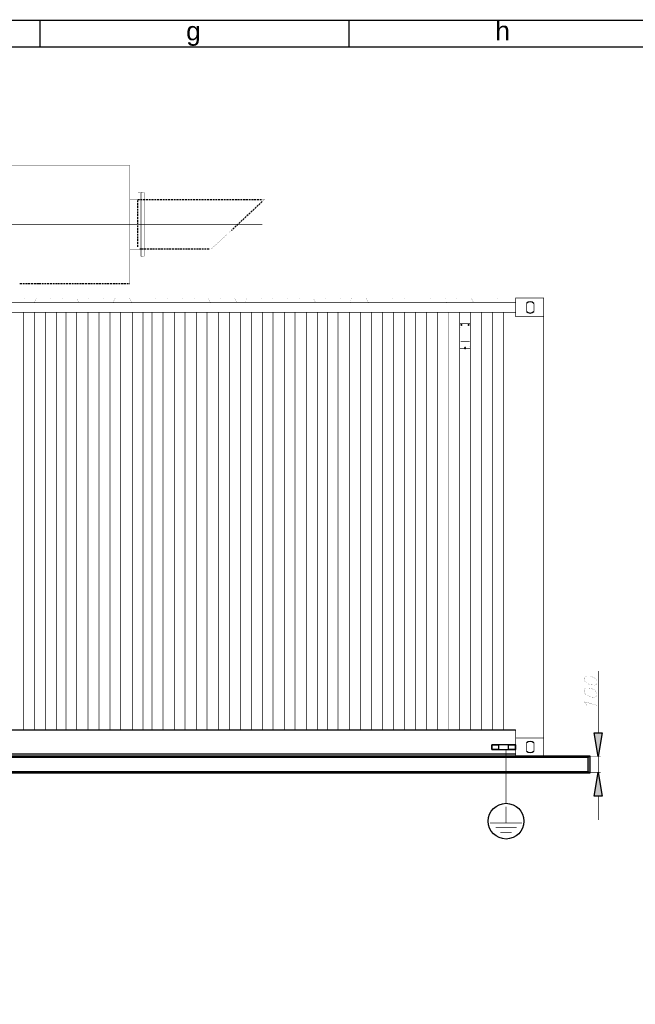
# Model space of a CAD drawing. Header units: millimetres. Extents: x 0 to 1151, y 0 to 297.
# Tile 92 of 93: x 879 to 963, y 162 to 297. Entities that reach past the tile are written whole.
import ezdxf

# ---------------------------------------------------------------- set-up
doc = ezdxf.new("R2010")
doc.units = ezdxf.units.MM
doc.header["$MEASUREMENT"] = 0
for name, pattern in [('atContinuous2', [0]), ('Center2.26', [2.767, 1, -0.442, 0.883, -0.442]), ('Dash2.00', [1.5, 1, -0.5])]:
    doc.linetypes.add(name, pattern=pattern)
doc.layers.get('0').update_dxf_attribs({"linetype": 'CONTINUOUS'})
doc.layers.add('zas_Inferred_dashed_lines', color=7, linetype='CONTINUOUS')
doc.styles.add('Arial$001H0', font='arial.ttf')

msp = doc.modelspace()

# ---------------------------------------------------------------- hatches: boundary and pattern name
for points in [[(957.55, 199.23), (958.64, 199.23), (958.1, 195.97)], [(956.92, 196.05), (956.71, 195.84), (680.59, 195.84), (680.38, 196.05)], [(956.92, 193.67), (956.71, 193.92), (956.71, 195.84), (956.92, 196.05)], [(680.38, 193.67), (680.59, 193.92), (956.71, 193.92), (956.92, 193.67)], [(958.64, 190.52), (957.55, 190.52), (958.1, 193.79)]]:
    msp.add_hatch(color=0).paths.add_polyline_path(points)

# ---------------------------------------------------------------- linework, layer by layer
at = {"color": 7, "linetype": 'Continuous', "lineweight": 25, "true_color": 0x000007}
for p, q in [((1151.14, 297.01), (841.12, 297.01)), ((881.42, 297.01), (881.42, 293.37)), ((923.84, 297.01), (923.84, 293.37))]:
    msp.add_line(p, q, dxfattribs=at)
at = {"color": 7, "linetype": 'Continuous', "lineweight": 18, "true_color": 0x000007}
msp.add_line((1147.54, 293.37), (844.72, 293.37), dxfattribs=at)
at = {"color": 0, "linetype": 'atContinuous2'}
for p, q in [((946.75, 197.56), (943.48, 197.56)), ((943.48, 196.93), (943.48, 197.56)), ((943.48, 197.56), (943.48, 196.93)), ((943.48, 197.56), (944.45, 197.56)), ((945.74, 197.56), (944.45, 197.56)), ((944.45, 196.93), (944.45, 197.56)), ((944.45, 196.93), (944.45, 197.56)), ((945.74, 197.56), (945.74, 196.93)), ((945.74, 197.56), (945.74, 196.93)), ((945.74, 197.56), (946.75, 197.56)), ((946.75, 197.56), (946.75, 196.93)), ((946.75, 196.93), (946.75, 197.56)), ((943.48, 196.93), (946.75, 196.93)), ((944.45, 196.93), (943.48, 196.93)), ((944.45, 196.93), (945.74, 196.93)), ((946.75, 196.93), (945.74, 196.93))]:
    msp.add_line(p, q, dxfattribs=at)
at = {"color": 7, "linetype": 'Continuous', "lineweight": -2, "true_color": 0x000007}
msp.add_lwpolyline([(634.71, 3.64), (1147.54, 3.64), (1147.54, 293.37), (634.71, 293.37)], close=True, dxfattribs=at)
at = {"color": 0}
for points in [[(831.32, 277.15, 0.0591, 0.0591, 0), (893.79, 277.15, 0.0591, 0.0591, 0)], [(893.79, 277.15, 0.0591, 0.0591, 0), (893.79, 260.91, 0.0591, 0.0591, 0)], [(894.87, 264.63, 0.00419, 0.00419, 0), (894.87, 273.42, 0.00419, 0.00419, 0), (894.87, 273.47, 0.00419, 0.00419, 0)], [(894.92, 273.47, 0.0335, 0.0335, 0), (895.25, 273.47, 0.0335, 0.0335, 0)], [(895.25, 273.47, 0.00592, 0.00592, 0), (895.29, 273.42, 0.00592, 0.00592, 0)], [(895.25, 273.47, 0.00592, 0.00592, 0), (895.29, 273.42, 0.00592, 0.00592, 0), (895.34, 273.47, 0.00592, 0.00592, 0)], [(895.29, 273.42, 0.0591, 0.0591, 0), (895.29, 264.63, 0.0591, 0.0591, 0)], [(895.34, 264.63, 0.0591, 0.0591, 0), (895.34, 273.42, 0.0591, 0.0591, 0)], [(895.34, 273.47, 0.0377, 0.0377, 0), (895.71, 273.47, 0.0377, 0.0377, 0)], [(895.75, 273.42, 0.0591, 0.0591, 0), (895.75, 264.63, 0.0591, 0.0591, 0)], [(893.79, 272.96, 0.0591, 0.0591, 0), (893.79, 265.13, 0.0591, 0.0591, 0)], [(893.79, 272.46, 0.0591, 0.0591, 0), (895.29, 272.46, 0.0591, 0.0591, 0), (895.29, 265.64, 0.0591, 0.0591, 0)], [(912, 272.46, 0.0293, 0.0293, 0), (912.29, 272.46, 0.0293, 0.0293, 0), (912.04, 272.25, 0.0293, 0.0293, 0)], [(911.96, 269.03, 0.0887, 0.0887, 0), (826.75, 269.03, 0.0887, 0.0887, 0)], [(894.29, 269.03, 0.0544, 0.0544, 0), (894.92, 269.03, 0.0544, 0.0544, 0), (895.46, 269.03, 0.0544, 0.0544, 0)], [(907.35, 267.86, 0.0237, 0.0237, 0), (907.18, 267.69, 0.0237, 0.0237, 0)], [(907.6, 268.11, 0.0237, 0.0237, 0), (907.44, 267.94, 0.0237, 0.0237, 0)], [(905.72, 266.35, 0.0237, 0.0237, 0), (905.55, 266.18, 0.0237, 0.0237, 0)], [(905.97, 266.6, 0.0237, 0.0237, 0), (905.8, 266.43, 0.0237, 0.0237, 0)], [(906.26, 266.85, 0.0237, 0.0237, 0), (906.1, 266.68, 0.0237, 0.0237, 0)], [(906.51, 267.1, 0.0237, 0.0237, 0), (906.35, 266.94, 0.0237, 0.0237, 0)], [(906.81, 267.35, 0.0237, 0.0237, 0), (906.64, 267.19, 0.0237, 0.0237, 0)], [(907.06, 267.61, 0.0237, 0.0237, 0), (906.89, 267.44, 0.0237, 0.0237, 0)], [(893.79, 265.64, 0.0591, 0.0591, 0), (895.29, 265.64, 0.0591, 0.0591, 0)], [(895.04, 265.64, 0.0167, 0.0167, 0), (894.87, 265.64, 0.0167, 0.0167, 0), (894.87, 265.85, 0.0167, 0.0167, 0)], [(905.17, 265.85, 0.0167, 0.0167, 0), (904.96, 265.64, 0.0167, 0.0167, 0), (904.8, 265.64, 0.0167, 0.0167, 0)], [(905.43, 266.1, 0.0237, 0.0237, 0), (905.26, 265.93, 0.0237, 0.0237, 0)], [(895.29, 264.63, 0.00419, 0.00419, 0), (895.25, 264.63, 0.00419, 0.00419, 0), (894.92, 264.63, 0.00419, 0.00419, 0)], [(895.34, 264.63, 0.00419, 0.00419, 0), (895.29, 264.63, 0.00419, 0.00419, 0)], [(895.34, 264.63, 0.0377, 0.0377, 0), (895.71, 264.63, 0.0377, 0.0377, 0)], [(689.93, 258.27, 0.0887, 0.0887, 0), (946.75, 258.27, 0.0887, 0.0887, 0)], [(946.75, 258.27, 0.0887, 0.0887, 0), (689.93, 258.27, 0.0887, 0.0887, 0)], [(876.49, 258.27, 0.00419, 0.00419, 0), (877, 258.27, 0.00419, 0.00419, 0), (877.04, 258.31, 0.00419, 0.00419, 0), (877.08, 258.31, 0.00419, 0.00419, 0), (877.29, 258.81, 0.00419, 0.00419, 0), (877.33, 258.81, 0.00419, 0.00419, 0), (877.37, 258.85, 0.00419, 0.00419, 0), (879.26, 258.85, 0.00419, 0.00419, 0), (879.3, 258.81, 0.00419, 0.00419, 0), (879.34, 258.81, 0.00419, 0.00419, 0), (879.59, 258.31, 0.00419, 0.00419, 0), (879.68, 258.27, 0.00419, 0.00419, 0), (880.14, 258.27, 0.00419, 0.00419, 0)], [(880.14, 258.27, 0.00419, 0.00419, 0), (880.6, 258.27, 0.00419, 0.00419, 0), (880.64, 258.31, 0.00419, 0.00419, 0), (880.68, 258.31, 0.00419, 0.00419, 0), (880.93, 258.81, 0.00419, 0.00419, 0), (880.97, 258.85, 0.00419, 0.00419, 0), (882.86, 258.85, 0.00419, 0.00419, 0), (882.9, 258.81, 0.00419, 0.00419, 0), (882.94, 258.81, 0.00419, 0.00419, 0), (883.19, 258.31, 0.00419, 0.00419, 0), (883.24, 258.31, 0.00419, 0.00419, 0), (883.28, 258.27, 0.00419, 0.00419, 0), (883.74, 258.27, 0.00419, 0.00419, 0)], [(883.74, 258.27, 0.00419, 0.00419, 0), (884.2, 258.27, 0.00419, 0.00419, 0), (884.24, 258.31, 0.00419, 0.00419, 0), (884.28, 258.31, 0.00419, 0.00419, 0), (884.53, 258.81, 0.00419, 0.00419, 0), (884.57, 258.81, 0.00419, 0.00419, 0), (884.62, 258.85, 0.00419, 0.00419, 0), (886.46, 258.85, 0.00419, 0.00419, 0), (886.54, 258.81, 0.00419, 0.00419, 0), (886.79, 258.31, 0.00419, 0.00419, 0), (886.84, 258.31, 0.00419, 0.00419, 0), (886.88, 258.27, 0.00419, 0.00419, 0), (887.34, 258.27, 0.00419, 0.00419, 0)], [(887.34, 258.27, 0.00419, 0.00419, 0), (887.8, 258.27, 0.00419, 0.00419, 0), (887.84, 258.31, 0.00419, 0.00419, 0), (887.88, 258.31, 0.00419, 0.00419, 0), (888.13, 258.81, 0.00419, 0.00419, 0), (888.18, 258.81, 0.00419, 0.00419, 0), (888.22, 258.85, 0.00419, 0.00419, 0), (890.1, 258.85, 0.00419, 0.00419, 0), (890.14, 258.81, 0.00419, 0.00419, 0), (890.19, 258.81, 0.00419, 0.00419, 0), (890.39, 258.31, 0.00419, 0.00419, 0), (890.44, 258.31, 0.00419, 0.00419, 0), (890.48, 258.27, 0.00419, 0.00419, 0), (890.94, 258.27, 0.00419, 0.00419, 0)], [(890.94, 258.27, 0.00419, 0.00419, 0), (891.44, 258.27, 0.00419, 0.00419, 0), (891.48, 258.31, 0.00419, 0.00419, 0), (891.73, 258.81, 0.00419, 0.00419, 0), (891.78, 258.81, 0.00419, 0.00419, 0), (891.82, 258.85, 0.00419, 0.00419, 0), (893.7, 258.85, 0.00419, 0.00419, 0), (893.74, 258.81, 0.00419, 0.00419, 0), (893.79, 258.81, 0.00419, 0.00419, 0), (894.04, 258.31, 0.00419, 0.00419, 0), (894.08, 258.27, 0.00419, 0.00419, 0), (894.58, 258.27, 0.00419, 0.00419, 0)], [(894.58, 258.27, 0.00419, 0.00419, 0), (895.04, 258.27, 0.00419, 0.00419, 0), (895.08, 258.31, 0.00419, 0.00419, 0), (895.13, 258.31, 0.00419, 0.00419, 0), (895.38, 258.81, 0.00419, 0.00419, 0), (895.42, 258.85, 0.00419, 0.00419, 0), (897.3, 258.85, 0.00419, 0.00419, 0), (897.34, 258.81, 0.00419, 0.00419, 0), (897.39, 258.81, 0.00419, 0.00419, 0), (897.64, 258.31, 0.00419, 0.00419, 0), (897.68, 258.31, 0.00419, 0.00419, 0), (897.72, 258.27, 0.00419, 0.00419, 0), (898.18, 258.27, 0.00419, 0.00419, 0)], [(898.18, 258.27, 0.00419, 0.00419, 0), (898.64, 258.27, 0.00419, 0.00419, 0), (898.68, 258.31, 0.00419, 0.00419, 0), (898.73, 258.31, 0.00419, 0.00419, 0), (898.98, 258.81, 0.00419, 0.00419, 0), (899.02, 258.81, 0.00419, 0.00419, 0), (899.06, 258.85, 0.00419, 0.00419, 0), (900.9, 258.85, 0.00419, 0.00419, 0), (900.95, 258.81, 0.00419, 0.00419, 0), (900.99, 258.81, 0.00419, 0.00419, 0), (901.24, 258.31, 0.00419, 0.00419, 0), (901.28, 258.31, 0.00419, 0.00419, 0), (901.32, 258.27, 0.00419, 0.00419, 0), (901.78, 258.27, 0.00419, 0.00419, 0)], [(901.78, 258.27, 0.00419, 0.00419, 0), (902.24, 258.27, 0.00419, 0.00419, 0), (902.29, 258.31, 0.00419, 0.00419, 0), (902.33, 258.31, 0.00419, 0.00419, 0), (902.58, 258.81, 0.00419, 0.00419, 0), (902.62, 258.81, 0.00419, 0.00419, 0), (902.66, 258.85, 0.00419, 0.00419, 0), (904.55, 258.85, 0.00419, 0.00419, 0), (904.59, 258.81, 0.00419, 0.00419, 0), (904.84, 258.31, 0.00419, 0.00419, 0), (904.88, 258.31, 0.00419, 0.00419, 0), (904.92, 258.27, 0.00419, 0.00419, 0), (905.38, 258.27, 0.00419, 0.00419, 0)], [(905.38, 258.27, 0.00419, 0.00419, 0), (905.89, 258.27, 0.00419, 0.00419, 0), (905.93, 258.31, 0.00419, 0.00419, 0), (906.18, 258.81, 0.00419, 0.00419, 0), (906.22, 258.81, 0.00419, 0.00419, 0), (906.26, 258.85, 0.00419, 0.00419, 0), (908.15, 258.85, 0.00419, 0.00419, 0), (908.19, 258.81, 0.00419, 0.00419, 0), (908.23, 258.81, 0.00419, 0.00419, 0), (908.48, 258.31, 0.00419, 0.00419, 0), (908.52, 258.27, 0.00419, 0.00419, 0), (909.03, 258.27, 0.00419, 0.00419, 0)], [(909.03, 258.27, 0.00419, 0.00419, 0), (909.49, 258.27, 0.00419, 0.00419, 0), (909.53, 258.31, 0.00419, 0.00419, 0), (909.57, 258.31, 0.00419, 0.00419, 0), (909.78, 258.81, 0.00419, 0.00419, 0), (909.82, 258.81, 0.00419, 0.00419, 0), (909.86, 258.85, 0.00419, 0.00419, 0), (911.75, 258.85, 0.00419, 0.00419, 0), (911.79, 258.81, 0.00419, 0.00419, 0), (911.83, 258.81, 0.00419, 0.00419, 0), (912.08, 258.31, 0.00419, 0.00419, 0), (912.12, 258.31, 0.00419, 0.00419, 0), (912.17, 258.27, 0.00419, 0.00419, 0), (912.63, 258.27, 0.00419, 0.00419, 0)], [(912.63, 258.27, 0.00419, 0.00419, 0), (913.09, 258.27, 0.00419, 0.00419, 0), (913.13, 258.31, 0.00419, 0.00419, 0), (913.17, 258.31, 0.00419, 0.00419, 0), (913.42, 258.81, 0.00419, 0.00419, 0), (913.51, 258.85, 0.00419, 0.00419, 0), (915.35, 258.85, 0.00419, 0.00419, 0), (915.39, 258.81, 0.00419, 0.00419, 0), (915.43, 258.81, 0.00419, 0.00419, 0), (915.68, 258.31, 0.00419, 0.00419, 0), (915.73, 258.31, 0.00419, 0.00419, 0), (915.77, 258.27, 0.00419, 0.00419, 0), (916.23, 258.27, 0.00419, 0.00419, 0)], [(916.23, 258.27, 0.00419, 0.00419, 0), (916.69, 258.27, 0.00419, 0.00419, 0), (916.73, 258.31, 0.00419, 0.00419, 0), (916.77, 258.31, 0.00419, 0.00419, 0), (917.02, 258.81, 0.00419, 0.00419, 0), (917.06, 258.81, 0.00419, 0.00419, 0), (917.11, 258.85, 0.00419, 0.00419, 0), (918.99, 258.85, 0.00419, 0.00419, 0), (919.03, 258.81, 0.00419, 0.00419, 0), (919.28, 258.31, 0.00419, 0.00419, 0), (919.33, 258.31, 0.00419, 0.00419, 0), (919.37, 258.27, 0.00419, 0.00419, 0), (919.83, 258.27, 0.00419, 0.00419, 0)], [(923.43, 258.27, 0.00419, 0.00419, 0), (922.97, 258.27, 0.00419, 0.00419, 0), (922.93, 258.31, 0.00419, 0.00419, 0), (922.88, 258.31, 0.00419, 0.00419, 0), (922.68, 258.81, 0.00419, 0.00419, 0), (922.63, 258.81, 0.00419, 0.00419, 0), (922.59, 258.85, 0.00419, 0.00419, 0), (920.71, 258.85, 0.00419, 0.00419, 0), (920.67, 258.81, 0.00419, 0.00419, 0), (920.62, 258.81, 0.00419, 0.00419, 0), (920.37, 258.31, 0.00419, 0.00419, 0), (920.29, 258.27, 0.00419, 0.00419, 0), (919.83, 258.27, 0.00419, 0.00419, 0)], [(927.07, 258.27, 0.00419, 0.00419, 0), (926.61, 258.27, 0.00419, 0.00419, 0), (926.53, 258.31, 0.00419, 0.00419, 0), (926.28, 258.81, 0.00419, 0.00419, 0), (926.23, 258.81, 0.00419, 0.00419, 0), (926.19, 258.85, 0.00419, 0.00419, 0), (924.31, 258.85, 0.00419, 0.00419, 0), (924.27, 258.81, 0.00419, 0.00419, 0), (924.22, 258.81, 0.00419, 0.00419, 0), (924.02, 258.31, 0.00419, 0.00419, 0), (923.97, 258.31, 0.00419, 0.00419, 0), (923.93, 258.27, 0.00419, 0.00419, 0), (923.43, 258.27, 0.00419, 0.00419, 0)], [(930.67, 258.27, 0.00419, 0.00419, 0), (930.21, 258.27, 0.00419, 0.00419, 0), (930.17, 258.31, 0.00419, 0.00419, 0), (930.13, 258.31, 0.00419, 0.00419, 0), (929.88, 258.81, 0.00419, 0.00419, 0), (929.83, 258.81, 0.00419, 0.00419, 0), (929.79, 258.85, 0.00419, 0.00419, 0), (927.91, 258.85, 0.00419, 0.00419, 0), (927.87, 258.81, 0.00419, 0.00419, 0), (927.62, 258.31, 0.00419, 0.00419, 0), (927.57, 258.31, 0.00419, 0.00419, 0), (927.53, 258.27, 0.00419, 0.00419, 0), (927.07, 258.27, 0.00419, 0.00419, 0)], [(934.27, 258.27, 0.00419, 0.00419, 0), (933.81, 258.27, 0.00419, 0.00419, 0), (933.77, 258.31, 0.00419, 0.00419, 0), (933.73, 258.31, 0.00419, 0.00419, 0), (933.48, 258.81, 0.00419, 0.00419, 0), (933.39, 258.85, 0.00419, 0.00419, 0), (931.55, 258.85, 0.00419, 0.00419, 0), (931.51, 258.81, 0.00419, 0.00419, 0), (931.47, 258.81, 0.00419, 0.00419, 0), (931.22, 258.31, 0.00419, 0.00419, 0), (931.17, 258.31, 0.00419, 0.00419, 0), (931.13, 258.27, 0.00419, 0.00419, 0), (930.67, 258.27, 0.00419, 0.00419, 0)], [(937.87, 258.27, 0.00419, 0.00419, 0), (937.41, 258.27, 0.00419, 0.00419, 0), (937.37, 258.31, 0.00419, 0.00419, 0), (937.33, 258.31, 0.00419, 0.00419, 0), (937.12, 258.81, 0.00419, 0.00419, 0), (937.08, 258.81, 0.00419, 0.00419, 0), (937.04, 258.85, 0.00419, 0.00419, 0), (935.15, 258.85, 0.00419, 0.00419, 0), (935.11, 258.81, 0.00419, 0.00419, 0), (935.07, 258.81, 0.00419, 0.00419, 0), (934.82, 258.31, 0.00419, 0.00419, 0), (934.78, 258.31, 0.00419, 0.00419, 0), (934.73, 258.27, 0.00419, 0.00419, 0), (934.27, 258.27, 0.00419, 0.00419, 0)], [(941.52, 258.27, 0.00419, 0.00419, 0), (941.01, 258.27, 0.00419, 0.00419, 0), (940.97, 258.31, 0.00419, 0.00419, 0), (940.72, 258.81, 0.00419, 0.00419, 0), (940.68, 258.81, 0.00419, 0.00419, 0), (940.64, 258.85, 0.00419, 0.00419, 0), (938.75, 258.85, 0.00419, 0.00419, 0), (938.71, 258.81, 0.00419, 0.00419, 0), (938.67, 258.81, 0.00419, 0.00419, 0), (938.42, 258.31, 0.00419, 0.00419, 0), (938.38, 258.27, 0.00419, 0.00419, 0), (937.87, 258.27, 0.00419, 0.00419, 0)], [(945.12, 258.27, 0.00419, 0.00419, 0), (944.66, 258.27, 0.00419, 0.00419, 0), (944.61, 258.31, 0.00419, 0.00419, 0), (944.57, 258.31, 0.00419, 0.00419, 0), (944.32, 258.81, 0.00419, 0.00419, 0), (944.28, 258.81, 0.00419, 0.00419, 0), (944.24, 258.85, 0.00419, 0.00419, 0), (942.35, 258.85, 0.00419, 0.00419, 0), (942.31, 258.81, 0.00419, 0.00419, 0), (942.06, 258.31, 0.00419, 0.00419, 0), (942.02, 258.31, 0.00419, 0.00419, 0), (941.98, 258.27, 0.00419, 0.00419, 0), (941.52, 258.27, 0.00419, 0.00419, 0)], [(946.75, 256.38, 0.0887, 0.0887, 0), (950.6, 256.38, 0.0887, 0.0887, 0), (950.6, 258.94, 0.0887, 0.0887, 0), (946.75, 258.94, 0.0887, 0.0887, 0), (946.75, 256.38, 0.0887, 0.0887, 0)], [(948.26, 257.05, 0.0887, 0.0887, 0), (948.26, 258.18, 0.0887, 0.0887, 0)], [(949.26, 257.05, 0.0887, 0.0887, 0), (949.26, 258.18, 0.0887, 0.0887, 0)], [(689.93, 256.97, 0.0887, 0.0887, 0), (946.75, 256.97, 0.0887, 0.0887, 0)], [(946.75, 256.97, 0.0887, 0.0887, 0), (689.93, 256.97, 0.0887, 0.0887, 0)], [(879.17, 199.65, 0.0887, 0.0887, 0), (879.17, 256.97, 0.0887, 0.0887, 0)], [(880.68, 199.65, 0.0887, 0.0887, 0), (880.68, 256.97, 0.0887, 0.0887, 0)], [(882.23, 199.65, 0.0887, 0.0887, 0), (882.23, 256.97, 0.0887, 0.0887, 0)], [(883.7, 199.65, 0.0887, 0.0887, 0), (883.7, 256.97, 0.0887, 0.0887, 0)], [(885.04, 199.65, 0.0887, 0.0887, 0), (885.04, 256.97, 0.0887, 0.0887, 0)], [(886.5, 199.65, 0.0887, 0.0887, 0), (886.5, 256.97, 0.0887, 0.0887, 0)], [(888.05, 199.65, 0.0887, 0.0887, 0), (888.05, 256.97, 0.0887, 0.0887, 0)], [(889.56, 199.65, 0.0887, 0.0887, 0), (889.56, 256.97, 0.0887, 0.0887, 0)], [(891.06, 199.65, 0.0887, 0.0887, 0), (891.06, 256.97, 0.0887, 0.0887, 0)], [(892.53, 199.65, 0.0887, 0.0887, 0), (892.53, 256.97, 0.0887, 0.0887, 0)], [(894.12, 199.65, 0.0887, 0.0887, 0), (894.12, 256.97, 0.0887, 0.0887, 0)], [(895.59, 199.65, 0.0887, 0.0887, 0), (895.59, 256.97, 0.0887, 0.0887, 0)], [(896.84, 199.65, 0.0887, 0.0887, 0), (896.84, 256.97, 0.0887, 0.0887, 0)], [(898.35, 199.65, 0.0887, 0.0887, 0), (898.35, 256.97, 0.0887, 0.0887, 0)], [(899.9, 199.65, 0.0887, 0.0887, 0), (899.9, 256.97, 0.0887, 0.0887, 0)], [(901.36, 199.65, 0.0887, 0.0887, 0), (901.36, 256.97, 0.0887, 0.0887, 0)], [(902.91, 199.65, 0.0887, 0.0887, 0), (902.91, 256.97, 0.0887, 0.0887, 0)], [(904.38, 199.65, 0.0887, 0.0887, 0), (904.38, 256.97, 0.0887, 0.0887, 0)], [(905.97, 199.65, 0.0887, 0.0887, 0), (905.97, 256.97, 0.0887, 0.0887, 0)], [(907.44, 199.65, 0.0887, 0.0887, 0), (907.44, 256.97, 0.0887, 0.0887, 0)], [(908.94, 199.65, 0.0887, 0.0887, 0), (908.94, 256.97, 0.0887, 0.0887, 0)], [(910.45, 199.65, 0.0887, 0.0887, 0), (910.45, 256.97, 0.0887, 0.0887, 0)], [(912, 199.65, 0.0887, 0.0887, 0), (912, 256.97, 0.0887, 0.0887, 0)], [(913.46, 199.65, 0.0887, 0.0887, 0), (913.46, 256.97, 0.0887, 0.0887, 0)], [(915.01, 199.65, 0.0887, 0.0887, 0), (915.01, 256.97, 0.0887, 0.0887, 0)], [(916.48, 199.65, 0.0887, 0.0887, 0), (916.48, 256.97, 0.0887, 0.0887, 0)], [(918.07, 199.65, 0.0887, 0.0887, 0), (918.07, 256.97, 0.0887, 0.0887, 0)], [(919.54, 199.65, 0.0887, 0.0887, 0), (919.54, 256.97, 0.0887, 0.0887, 0)], [(920.92, 199.65, 0.0887, 0.0887, 0), (920.92, 256.97, 0.0887, 0.0887, 0)], [(922.38, 199.65, 0.0887, 0.0887, 0), (922.38, 256.97, 0.0887, 0.0887, 0)], [(923.97, 199.65, 0.0887, 0.0887, 0), (923.97, 256.97, 0.0887, 0.0887, 0)], [(925.44, 199.65, 0.0887, 0.0887, 0), (925.44, 256.97, 0.0887, 0.0887, 0)], [(926.99, 199.65, 0.0887, 0.0887, 0), (926.99, 256.97, 0.0887, 0.0887, 0)], [(928.45, 199.65, 0.0887, 0.0887, 0), (928.45, 256.97, 0.0887, 0.0887, 0)], [(930, 199.65, 0.0887, 0.0887, 0), (930, 256.97, 0.0887, 0.0887, 0)], [(931.51, 199.65, 0.0887, 0.0887, 0), (931.51, 256.97, 0.0887, 0.0887, 0)], [(933.02, 199.65, 0.0887, 0.0887, 0), (933.02, 256.97, 0.0887, 0.0887, 0)], [(934.48, 199.65, 0.0887, 0.0887, 0), (934.48, 256.97, 0.0887, 0.0887, 0)], [(936.07, 199.65, 0.0887, 0.0887, 0), (936.07, 256.97, 0.0887, 0.0887, 0)], [(937.54, 199.65, 0.0887, 0.0887, 0), (937.54, 256.97, 0.0887, 0.0887, 0)], [(939.09, 199.65, 0.0887, 0.0887, 0), (939.09, 256.97, 0.0887, 0.0887, 0)], [(940.55, 199.65, 0.0887, 0.0887, 0), (940.55, 256.97, 0.0887, 0.0887, 0)], [(942.1, 199.65, 0.0887, 0.0887, 0), (942.1, 256.97, 0.0887, 0.0887, 0)], [(943.61, 199.65, 0.0887, 0.0887, 0), (943.61, 256.97, 0.0887, 0.0887, 0)], [(945.07, 199.65, 0.0887, 0.0887, 0), (945.07, 256.97, 0.0887, 0.0887, 0)], [(950.6, 195.97, 0.0887, 0.0887, 0), (950.6, 256.38, 0.0887, 0.0887, 0)], [(939.09, 255.42, 0.0887, 0.0887, 0), (940.55, 255.42, 0.0887, 0.0887, 0)], [(939.09, 255.42, 0.0887, 0.0887, 0), (939.09, 251.95, 0.0887, 0.0887, 0)], [(939.34, 254.96, 0.00936, 0.00936, 0), (940.3, 254.96, 0.00936, 0.00936, 0), (940.39, 254.92, 0.00936, 0.00936, 0), (940.43, 254.84, 0.00936, 0.00936, 0), (940.43, 252.32, 0.00936, 0.00936, 0), (940.39, 252.24, 0.00936, 0.00936, 0), (940.3, 252.2, 0.00936, 0.00936, 0), (939.34, 252.2, 0.00936, 0.00936, 0), (939.26, 252.24, 0.00936, 0.00936, 0), (939.21, 252.32, 0.00936, 0.00936, 0), (939.21, 254.84, 0.00936, 0.00936, 0), (939.26, 254.92, 0.00936, 0.00936, 0), (939.34, 254.96, 0.00936, 0.00936, 0)], [(940.55, 255.42, 0.0887, 0.0887, 0), (940.55, 251.95, 0.0887, 0.0887, 0)], [(939.21, 252.99, 0.0887, 0.0887, 0), (940.43, 252.99, 0.0887, 0.0887, 0)], [(939.09, 251.95, 0.0887, 0.0887, 0), (940.55, 251.95, 0.0887, 0.0887, 0)], [(956.17, 206.56, 0.0167, 0.0167, 0), (956.25, 206.27, 0.0167, 0.0167, 0), (956.51, 206.06, 0.0167, 0.0167, 0), (956.92, 205.85, 0.0167, 0.0167, 0), (957.18, 205.81, 0.0167, 0.0167, 0), (957.59, 205.77, 0.0167, 0.0167, 0), (957.8, 205.85, 0.0167, 0.0167, 0), (957.89, 206.1, 0.0167, 0.0167, 0), (957.89, 206.27, 0.0167, 0.0167, 0), (957.8, 206.52, 0.0167, 0.0167, 0), (957.59, 206.77, 0.0167, 0.0167, 0), (957.18, 206.94, 0.0167, 0.0167, 0), (956.92, 207.02, 0.0167, 0.0167, 0), (956.51, 207.02, 0.0167, 0.0167, 0), (956.25, 206.94, 0.0167, 0.0167, 0), (956.17, 206.73, 0.0167, 0.0167, 0), (956.17, 206.56, 0.0167, 0.0167, 0)], [(958.1, 199.23, 0.0887, 0.0887, 0), (958.1, 207.73, 0.0887, 0.0887, 0)], [(956.17, 204.89, 0.0167, 0.0167, 0), (956.25, 204.63, 0.0167, 0.0167, 0), (956.51, 204.38, 0.0167, 0.0167, 0), (956.92, 204.22, 0.0167, 0.0167, 0), (957.18, 204.13, 0.0167, 0.0167, 0), (957.59, 204.09, 0.0167, 0.0167, 0), (957.8, 204.22, 0.0167, 0.0167, 0), (957.89, 204.43, 0.0167, 0.0167, 0), (957.89, 204.59, 0.0167, 0.0167, 0), (957.8, 204.84, 0.0167, 0.0167, 0), (957.59, 205.1, 0.0167, 0.0167, 0), (957.18, 205.3, 0.0167, 0.0167, 0), (956.92, 205.35, 0.0167, 0.0167, 0), (956.51, 205.39, 0.0167, 0.0167, 0), (956.25, 205.3, 0.0167, 0.0167, 0), (956.17, 205.05, 0.0167, 0.0167, 0), (956.17, 204.89, 0.0167, 0.0167, 0)], [(956.51, 202.96, 0.0225, 0.0225, 0), (956.42, 203.17, 0.0225, 0.0225, 0), (956.17, 203.5, 0.0225, 0.0225, 0), (957.89, 203, 0.0225, 0.0225, 0)], [(751.94, 199.65, 0.0887, 0.0887, 0), (946.75, 199.65, 0.0887, 0.0887, 0)], [(751.94, 199.53, 0.0887, 0.0887, 0), (946.75, 199.53, 0.0887, 0.0887, 0)], [(946.75, 198.52, 0.0887, 0.0887, 0), (946.75, 199.65, 0.0887, 0.0887, 0)], [(944.45, 196.93, 0.0296, 0.0296, 0), (943.48, 196.93, 0.0296, 0.0296, 0), (943.48, 197.56, 0.0296, 0.0296, 0), (944.45, 197.56, 0.0296, 0.0296, 0), (944.45, 196.93, 0.0296, 0.0296, 0)], [(946.75, 196.93, 0.0296, 0.0296, 0), (945.74, 196.93, 0.0296, 0.0296, 0), (945.74, 197.56, 0.0296, 0.0296, 0), (946.75, 197.56, 0.0296, 0.0296, 0), (946.75, 196.93, 0.0296, 0.0296, 0)], [(946.75, 195.97, 0.0887, 0.0887, 0), (950.6, 195.97, 0.0887, 0.0887, 0), (950.6, 198.52, 0.0887, 0.0887, 0), (946.75, 198.52, 0.0887, 0.0887, 0), (946.75, 195.97, 0.0887, 0.0887, 0)], [(948.26, 196.68, 0.0887, 0.0887, 0), (948.26, 197.85, 0.0887, 0.0887, 0)], [(949.26, 196.68, 0.0887, 0.0887, 0), (949.26, 197.85, 0.0887, 0.0887, 0)], [(689.93, 196.34, 0.0887, 0.0887, 0), (946.75, 196.34, 0.0887, 0.0887, 0)], [(689.93, 196.22, 0.0887, 0.0887, 0), (946.75, 196.22, 0.0887, 0.0887, 0)], [(945.45, 196.89, 0.0887, 0.0887, 0), (945.45, 189.52, 0.0887, 0.0887, 0)], [(944.24, 195.97, 0.0887, 0.0887, 0), (958.43, 195.97, 0.0887, 0.0887, 0)], [(958.1, 193.79, 0.0887, 0.0887, 0), (958.1, 195.97, 0.0887, 0.0887, 0)], [(944.24, 193.79, 0.0887, 0.0887, 0), (958.43, 193.79, 0.0887, 0.0887, 0)], [(958.1, 190.52, 0.0887, 0.0887, 0), (958.1, 187.26, 0.0887, 0.0887, 0)], [(945.45, 189.06, 0.0887, 0.0887, 0), (945.45, 186.84, 0.0887, 0.0887, 0)], [(943.23, 186.84, 0.0887, 0.0887, 0), (947.63, 186.84, 0.0887, 0.0887, 0)], [(944.03, 186.21, 0.0887, 0.0887, 0), (946.88, 186.21, 0.0887, 0.0887, 0)], [(944.66, 185.54, 0.0887, 0.0887, 0), (946.21, 185.54, 0.0887, 0.0887, 0)], [(993.81, 175.54, 0.0296, 0.0296, 0), (657.65, 175.54, 0.0296, 0.0296, 0)]]:
    msp.add_lwpolyline(points, format="xyseb", dxfattribs=at)
at = {"color": 7}
for points in [[(957.55, 199.23), (958.64, 199.23), (958.1, 195.97), (957.55, 199.23)], [(956.92, 196.05), (956.71, 195.84), (680.59, 195.84), (680.38, 196.05), (956.92, 196.05)], [(956.92, 193.67), (956.71, 193.92), (956.71, 195.84), (956.92, 196.05), (956.92, 193.67)], [(680.38, 193.67), (680.59, 193.92), (956.71, 193.92), (956.92, 193.67), (680.38, 193.67)], [(958.64, 190.52), (957.55, 190.52), (958.1, 193.79), (958.64, 190.52)]]:
    msp.add_lwpolyline(points, dxfattribs=at)
at = {"color": 0, "linetype": 'atContinuous2'}
msp.add_circle((945.44, 187.09), 2.45, dxfattribs=at)
for centre, radius, start, end in [((948.76, 257.62), 0.766, 48.2864, 131.7136), ((948.76, 257.63), 0.766, 228.2864, 311.7136), ((939.31, 255.24), 0.0685, 90.1668, 179.7729), ((939.31, 255.24), 0.0685, 180.176, 269.7753), ((939.31, 255.24), 0.0685, 0.1686, 89.7739), ((939.31, 255.24), 0.0685, 270.1676, 359.7557), ((940.3, 255.24), 0.0685, 90.1759, 179.7786), ((940.3, 255.24), 0.0685, 180.1748, 269.7604), ((940.3, 255.24), 0.0685, 0.1686, 89.7739), ((940.3, 255.24), 0.0685, 270.1676, 359.7557), ((939.81, 252.06), 0.0685, 90.1668, 179.7729), ((939.81, 252.06), 0.0685, 180.1668, 269.7729), ((939.81, 252.06), 0.0685, 0.1668, 89.7729), ((939.81, 252.06), 0.0685, 270.1668, 359.7729), ((948.76, 197.27), 0.766, 48.2864, 131.7136), ((948.76, 197.27), 0.766, 228.2864, 311.7136)]:
    msp.add_arc(centre, radius, start, end, dxfattribs=at)
at = {"layer": 'zas_Inferred_dashed_lines', "color": 0, "linetype": 'Dash2.00', "ltscale": 0.25416}
for p, q in [((894.87, 272.46), (911.87, 272.46)), ((894.87, 265.97), (894.87, 272.46)), ((900.61, 265.64), (895.17, 265.64)), ((903.21, 265.64), (900.69, 265.64)), ((904.67, 265.64), (903.29, 265.64)), ((878.71, 260.91), (881.23, 260.91)), ((881.31, 260.91), (883.82, 260.91)), ((883.9, 260.91), (886.42, 260.91)), ((886.5, 260.91), (893.79, 260.91))]:
    msp.add_line(p, q, dxfattribs=at)
at = {"layer": 'zas_Inferred_dashed_lines', "color": 0, "linetype": 'Center2.26', "ltscale": 0.271236}
msp.add_line((911.96, 272.17), (907.73, 268.19), dxfattribs=at)

# ---------------------------------------------------------------- texts
at = {"color": 7, "true_color": 0x000007, "style": 'Arial$001H0'}
for s, height, p in [('g', 2.56, (901.53, 294.3)), ('h', 2.61, (943.95, 294.3))]:
    msp.add_text(s, height=height, dxfattribs=at).set_placement(p)

doc.saveas('drawing.dxf')
